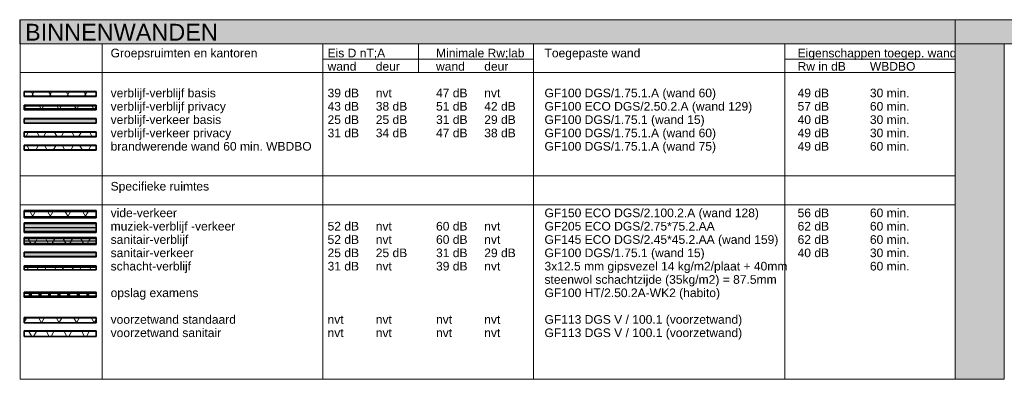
# Model space of a CAD drawing. Header units: millimetres. Extents: x -80560 to 110805, y -11020 to 52719.
# Tile 1 of 152: x -80560 to -60025, y -11020 to -3520. Entities that reach past the tile are written whole.
import ezdxf

# ---------------------------------------------------------------- set-up
doc = ezdxf.new("R2010")
doc.units = ezdxf.units.MM
for name, color, linetype, lineweight in [('A-DETL', 90, 'Continuous', 18), ('A-DETL-GENF', 92, 'Continuous', 18), ('A-DETL-THIN', 151, 'Continuous', 18), ('A-WALL', 113, 'Continuous', 35), ('A-WALL-PATT', 111, 'Continuous', 35), ('G-ANNO-TEXT', 231, 'Continuous', 9)]:
    doc.layers.add(name, color=color, linetype=linetype, lineweight=lineweight)
doc.styles.add('Arial', font='arial.ttf', dxfattribs={"height": 180})
doc.styles.add('Arial_B', font='txt', dxfattribs={"height": 350})
pattern_1 = [(270, (-79714.813, -5020.45), (50, 3e-15), [])]
pattern_2 = [(60, (0, 0), (-274.9631, 158.75), []), (120, (0, 0), (-274.9631, -158.75), [])]
pattern_3 = [(270, (-79714.843, -5580.5), (50, 3e-15), [])]
pattern_4 = [(270, (-79714.813, -5860.45), (50, 3e-15), [])]
pattern_5 = [(270, (-79714.843, -8366.27), (50, 3e-15), [])]
pattern_6 = [(270, (-79714.813, -5300.45), (50, 3e-15), [])]
pattern_7 = [(270, (-79714.813, -6140.45), (50, 3e-15), [])]
pattern_8 = [(270, (-79714.843, -8063.77), (50, 3e-15), [])]
pattern_9 = [(270, (-79714.843, -8652.52), (50, 3e-15), [])]
pattern_10 = [(270, (-79714.843, -7753.77), (50, 3e-15), [])]
pattern_11 = [(270, (-79714.843, -9206.27), (50, 3e-15), [])]
pattern_12 = [(270, (-79714.843, -7501.27), (50, 3e-15), [])]

# ---------------------------------------------------------------- blocks, each defined once
blk = doc.blocks.new('Family - ___-32936038-OVERZICHTSTEKENINGEN_horizontaal')
at = {"layer": 'A-WALL-PATT', "lineweight": 18}
h = blk.add_hatch(dxfattribs=at)
h.set_pattern_fill('FP_1', color=256, angle=-270, style=0, pattern_type=2)
h.set_pattern_definition(pattern_1)
h.paths.add_polyline_path([(-78965, -5033), (-78965, -5020), (-80465, -5020), (-80465, -5033)], flags=0)
h = blk.add_hatch(dxfattribs=at)
h.set_pattern_fill('FP_2', color=256, style=0, pattern_type=2)
h.set_pattern_definition(pattern_2)
h.paths.add_polyline_path([(-78965, -5108), (-78965, -5033), (-80465, -5033), (-80465, -5108)], flags=0)
h = blk.add_hatch(dxfattribs=at)
h.set_pattern_fill('FP_1', color=256, angle=-270, style=0, pattern_type=2)
h.set_pattern_definition(pattern_1)
h.paths.add_polyline_path([(-78965, -5120), (-78965, -5108), (-80465, -5108), (-80465, -5120)], flags=0)
at = {"layer": 'A-WALL'}
for p, q in [((-78965, -5020), (-80465, -5020)), ((-80465, -5020), (-80465, -5120)), ((-80465, -5120), (-78965, -5120)), ((-78965, -5120), (-78965, -5020))]:
    blk.add_line(p, q, dxfattribs=at)
at = {"layer": 'A-WALL', "lineweight": 18}
for p, q in [((-78965, -5033), (-80465, -5033)), ((-78965, -5108), (-80465, -5108))]:
    blk.add_line(p, q, dxfattribs=at)
blk = doc.blocks.new('Family - ___-32936040-OVERZICHTSTEKENINGEN_horizontaal')
at = {"layer": 'A-WALL-PATT', "lineweight": 18}
h = blk.add_hatch(dxfattribs=at)
h.set_pattern_fill('FP_3', color=256, angle=-270, style=0, pattern_type=2)
h.set_pattern_definition(pattern_3)
h.paths.add_polyline_path([(-78965, -5593), (-78965, -5580), (-80465, -5580), (-80465, -5593)], flags=0)
blk.add_hatch(color=256, dxfattribs=at).paths.add_polyline_path([(-78965, -5668), (-78965, -5593), (-80465, -5593), (-80465, -5668)], flags=0)
h = blk.add_hatch(dxfattribs=at)
h.set_pattern_fill('FP_3', color=256, angle=-270, style=0, pattern_type=2)
h.set_pattern_definition(pattern_3)
h.paths.add_polyline_path([(-78965, -5680), (-78965, -5668), (-80465, -5668), (-80465, -5680)], flags=0)
at = {"layer": 'A-WALL'}
for p, q in [((-78965, -5580), (-80465, -5580)), ((-80465, -5580), (-80465, -5680)), ((-80465, -5680), (-78965, -5680)), ((-78965, -5680), (-78965, -5580))]:
    blk.add_line(p, q, dxfattribs=at)
at = {"layer": 'A-WALL', "lineweight": 18}
for p, q in [((-78965, -5593), (-80465, -5593)), ((-78965, -5668), (-80465, -5668))]:
    blk.add_line(p, q, dxfattribs=at)
blk = doc.blocks.new('Family - ___-32936042-OVERZICHTSTEKENINGEN_horizontaal')
at = {"layer": 'A-WALL-PATT', "lineweight": 18}
h = blk.add_hatch(dxfattribs=at)
h.set_pattern_fill('FP_4', color=256, angle=-270, style=0, pattern_type=2)
h.set_pattern_definition(pattern_4)
h.paths.add_polyline_path([(-78965, -5873), (-78965, -5860), (-80465, -5860), (-80465, -5873)], flags=0)
h = blk.add_hatch(dxfattribs=at)
h.set_pattern_fill('FP_2', color=256, style=0, pattern_type=2)
h.set_pattern_definition(pattern_2)
h.paths.add_polyline_path([(-78965, -5948), (-78965, -5873), (-80465, -5873), (-80465, -5948)], flags=0)
h = blk.add_hatch(dxfattribs=at)
h.set_pattern_fill('FP_4', color=256, angle=-270, style=0, pattern_type=2)
h.set_pattern_definition(pattern_4)
h.paths.add_polyline_path([(-78965, -5960), (-78965, -5948), (-80465, -5948), (-80465, -5960)], flags=0)
at = {"layer": 'A-WALL'}
for p, q in [((-78965, -5860), (-80465, -5860)), ((-80465, -5860), (-80465, -5960)), ((-78965, -5960), (-78965, -5860)), ((-80465, -5960), (-78965, -5960))]:
    blk.add_line(p, q, dxfattribs=at)
at = {"layer": 'A-WALL', "lineweight": 18}
for p, q in [((-78965, -5873), (-80465, -5873)), ((-78965, -5948), (-80465, -5948))]:
    blk.add_line(p, q, dxfattribs=at)
blk = doc.blocks.new('Family - ___-32936044-OVERZICHTSTEKENINGEN_horizontaal')
at = {"layer": 'A-WALL-PATT', "lineweight": 18}
h = blk.add_hatch(dxfattribs=at)
h.set_pattern_fill('FP_5', color=256, angle=-270, style=0, pattern_type=2)
h.set_pattern_definition(pattern_5)
h.paths.add_polyline_path([(-78965, -8379), (-78965, -8366), (-80465, -8366), (-80465, -8379)], flags=0)
blk.add_hatch(color=256, dxfattribs=at).paths.add_polyline_path([(-78965, -8454), (-78965, -8379), (-80465, -8379), (-80465, -8454)], flags=0)
h = blk.add_hatch(dxfattribs=at)
h.set_pattern_fill('FP_5', color=256, angle=-270, style=0, pattern_type=2)
h.set_pattern_definition(pattern_5)
h.paths.add_polyline_path([(-78965, -8466), (-78965, -8454), (-80465, -8454), (-80465, -8466)], flags=0)
at = {"layer": 'A-WALL'}
for p, q in [((-78965, -8366), (-80465, -8366)), ((-80465, -8366), (-80465, -8466)), ((-78965, -8466), (-78965, -8366)), ((-80465, -8466), (-78965, -8466))]:
    blk.add_line(p, q, dxfattribs=at)
at = {"layer": 'A-WALL', "lineweight": 18}
for p, q in [((-78965, -8379), (-80465, -8379)), ((-78965, -8454), (-80465, -8454))]:
    blk.add_line(p, q, dxfattribs=at)
blk = doc.blocks.new('Family - ___-32936046-OVERZICHTSTEKENINGEN_horizontaal')
at = {"layer": 'A-WALL-PATT', "lineweight": 18}
h = blk.add_hatch(dxfattribs=at)
h.set_pattern_fill('FP_6', color=256, angle=-270, style=0, pattern_type=2)
h.set_pattern_definition(pattern_6)
h.paths.add_polyline_path([(-78965, -5313), (-78965, -5300), (-80465, -5300), (-80465, -5313)], flags=0)
h = blk.add_hatch(dxfattribs=at)
h.set_pattern_fill('FP_6', color=256, angle=-270, style=0, pattern_type=2)
h.set_pattern_definition(pattern_6)
h.paths.add_polyline_path([(-78965, -5325), (-78965, -5313), (-80465, -5313), (-80465, -5325)], flags=0)
h = blk.add_hatch(dxfattribs=at)
h.set_pattern_fill('FP_2', color=256, style=0, pattern_type=2)
h.set_pattern_definition(pattern_2)
h.paths.add_polyline_path([(-78965, -5375), (-78965, -5325), (-80465, -5325), (-80465, -5375)], flags=0)
h = blk.add_hatch(dxfattribs=at)
h.set_pattern_fill('FP_6', color=256, angle=-270, style=0, pattern_type=2)
h.set_pattern_definition(pattern_6)
h.paths.add_polyline_path([(-78965, -5388), (-78965, -5375), (-80465, -5375), (-80465, -5388)], flags=0)
h = blk.add_hatch(dxfattribs=at)
h.set_pattern_fill('FP_6', color=256, angle=-270, style=0, pattern_type=2)
h.set_pattern_definition(pattern_6)
h.paths.add_polyline_path([(-78965, -5400), (-78965, -5388), (-80465, -5388), (-80465, -5400)], flags=0)
at = {"layer": 'A-WALL'}
for p, q in [((-78965, -5300), (-80465, -5300)), ((-80465, -5300), (-80465, -5400)), ((-78965, -5400), (-78965, -5300)), ((-80465, -5400), (-78965, -5400))]:
    blk.add_line(p, q, dxfattribs=at)
at = {"layer": 'A-WALL', "lineweight": 18}
for p, q in [((-78965, -5313), (-80465, -5313)), ((-78965, -5325), (-80465, -5325)), ((-78965, -5375), (-80465, -5375)), ((-78965, -5388), (-80465, -5388))]:
    blk.add_line(p, q, dxfattribs=at)
blk = doc.blocks.new('Family - ___-32936048-OVERZICHTSTEKENINGEN_horizontaal')
at = {"layer": 'A-WALL-PATT', "lineweight": 18}
h = blk.add_hatch(dxfattribs=at)
h.set_pattern_fill('FP_7', color=256, angle=-270, style=0, pattern_type=2)
h.set_pattern_definition(pattern_7)
h.paths.add_polyline_path([(-78965, -6153), (-78965, -6140), (-80465, -6140), (-80465, -6153)], flags=0)
h = blk.add_hatch(dxfattribs=at)
h.set_pattern_fill('FP_2', color=256, style=0, pattern_type=2)
h.set_pattern_definition(pattern_2)
h.paths.add_polyline_path([(-78965, -6228), (-78965, -6153), (-80465, -6153), (-80465, -6228)], flags=0)
h = blk.add_hatch(dxfattribs=at)
h.set_pattern_fill('FP_7', color=256, angle=-270, style=0, pattern_type=2)
h.set_pattern_definition(pattern_7)
h.paths.add_polyline_path([(-78965, -6240), (-78965, -6228), (-80465, -6228), (-80465, -6240)], flags=0)
at = {"layer": 'A-WALL'}
for p, q in [((-78965, -6140), (-80465, -6140)), ((-80465, -6140), (-80465, -6240)), ((-78965, -6240), (-78965, -6140)), ((-80465, -6240), (-78965, -6240))]:
    blk.add_line(p, q, dxfattribs=at)
at = {"layer": 'A-WALL', "lineweight": 18}
for p, q in [((-78965, -6153), (-80465, -6153)), ((-78965, -6228), (-80465, -6228))]:
    blk.add_line(p, q, dxfattribs=at)
blk = doc.blocks.new('Family - ___-32936050-OVERZICHTSTEKENINGEN_horizontaal')
at = {"layer": 'A-WALL-PATT', "lineweight": 18}
h = blk.add_hatch(dxfattribs=at)
h.set_pattern_fill('FP_8', color=256, angle=-270, style=0, pattern_type=2)
h.set_pattern_definition(pattern_8)
h.paths.add_polyline_path([(-78965, -8076), (-78965, -8064), (-80465, -8064), (-80465, -8076)], flags=0)
h = blk.add_hatch(dxfattribs=at)
h.set_pattern_fill('FP_8', color=256, angle=-270, style=0, pattern_type=2)
h.set_pattern_definition(pattern_8)
h.paths.add_polyline_path([(-78965, -8089), (-78965, -8076), (-80465, -8076), (-80465, -8089)], flags=0)
h = blk.add_hatch(dxfattribs=at)
h.set_pattern_fill('FP_2', color=256, style=0, pattern_type=2)
h.set_pattern_definition(pattern_2)
h.paths.add_polyline_path([(-78965, -8134), (-78965, -8089), (-80465, -8089), (-80465, -8134)], flags=0)
h = blk.add_hatch(dxfattribs=at)
h.set_pattern_fill('FP_2', color=256, style=0, pattern_type=2)
h.set_pattern_definition(pattern_2)
h.paths.add_polyline_path([(-78965, -8184), (-78965, -8139), (-80465, -8139), (-80465, -8184)], flags=0)
h = blk.add_hatch(dxfattribs=at)
h.set_pattern_fill('FP_8', color=256, angle=-270, style=0, pattern_type=2)
h.set_pattern_definition(pattern_8)
h.paths.add_polyline_path([(-78965, -8196), (-78965, -8184), (-80465, -8184), (-80465, -8196)], flags=0)
h = blk.add_hatch(dxfattribs=at)
h.set_pattern_fill('FP_8', color=256, angle=-270, style=0, pattern_type=2)
h.set_pattern_definition(pattern_8)
h.paths.add_polyline_path([(-78965, -8209), (-78965, -8196), (-80465, -8196), (-80465, -8209)], flags=0)
at = {"layer": 'A-WALL'}
for p, q in [((-78965, -8064), (-80465, -8064)), ((-80465, -8064), (-80465, -8209)), ((-80465, -8209), (-78965, -8209)), ((-78965, -8209), (-78965, -8064))]:
    blk.add_line(p, q, dxfattribs=at)
at = {"layer": 'A-WALL', "lineweight": 18}
for p, q in [((-78965, -8076), (-80465, -8076)), ((-78965, -8089), (-80465, -8089)), ((-78965, -8134), (-80465, -8134)), ((-78965, -8139), (-80465, -8139)), ((-78965, -8184), (-80465, -8184)), ((-78965, -8196), (-80465, -8196))]:
    blk.add_line(p, q, dxfattribs=at)
blk = doc.blocks.new('Family - ___-32936052-OVERZICHTSTEKENINGEN_horizontaal')
at = {"layer": 'A-WALL-PATT', "lineweight": 18}
h = blk.add_hatch(dxfattribs=at)
h.set_pattern_fill('FP_9', color=256, angle=-270, style=0, pattern_type=2)
h.set_pattern_definition([(270, (-79714.843, -9732.233), (50, 3e-15), [])])
h.paths.add_polyline_path([(-78965, -9745), (-78965, -9732), (-80465, -9732), (-80465, -9745)], flags=0)
h = blk.add_hatch(dxfattribs=at)
h.set_pattern_fill('FP_2', color=256, style=0, pattern_type=2)
h.set_pattern_definition(pattern_2)
h.paths.add_polyline_path([(-78965, -9845), (-78965, -9745), (-80465, -9745), (-80465, -9845)], flags=0)
at = {"layer": 'A-WALL'}
for p, q in [((-78965, -9732), (-80465, -9732)), ((-80465, -9732), (-80465, -9845)), ((-80465, -9845), (-78965, -9845)), ((-78965, -9845), (-78965, -9732))]:
    blk.add_line(p, q, dxfattribs=at)
at = {"layer": 'A-WALL', "lineweight": 18}
blk.add_line((-78965, -9745), (-80465, -9745), dxfattribs=at)
blk = doc.blocks.new('Family - ___-32936054-OVERZICHTSTEKENINGEN_horizontaal')
at = {"layer": 'A-WALL-PATT', "lineweight": 18}
h = blk.add_hatch(dxfattribs=at)
h.set_pattern_fill('FP_10', color=256, angle=-270, style=0, pattern_type=2)
h.set_pattern_definition(pattern_9)
h.paths.add_polyline_path([(-78965, -8665), (-78965, -8653), (-80465, -8653), (-80465, -8665)], flags=0)
h = blk.add_hatch(dxfattribs=at)
h.set_pattern_fill('FP_10', color=256, angle=-270, style=0, pattern_type=2)
h.set_pattern_definition(pattern_9)
h.paths.add_polyline_path([(-78965, -8678), (-78965, -8665), (-80465, -8665), (-80465, -8678)], flags=0)
h = blk.add_hatch(dxfattribs=at)
h.set_pattern_fill('FP_10', color=256, angle=-270, style=0, pattern_type=2)
h.set_pattern_definition(pattern_9)
h.paths.add_polyline_path([(-78965, -8690), (-78965, -8678), (-80465, -8678), (-80465, -8690)], flags=0)
h = blk.add_hatch(dxfattribs=at)
h.set_pattern_fill('FP_2', color=256, style=0, pattern_type=2)
h.set_pattern_definition(pattern_2)
h.paths.add_polyline_path([(-78965, -8740), (-78965, -8690), (-80465, -8690), (-80465, -8740)], flags=0)
at = {"layer": 'A-WALL'}
for p, q in [((-78965, -8653), (-80465, -8653)), ((-80465, -8653), (-80465, -8740)), ((-80465, -8740), (-78965, -8740)), ((-78965, -8740), (-78965, -8653))]:
    blk.add_line(p, q, dxfattribs=at)
at = {"layer": 'A-WALL', "lineweight": 18}
for p, q in [((-78965, -8665), (-80465, -8665)), ((-78965, -8678), (-80465, -8678)), ((-78965, -8690), (-80465, -8690))]:
    blk.add_line(p, q, dxfattribs=at)
blk = doc.blocks.new('Family - ___-32936056-OVERZICHTSTEKENINGEN_horizontaal')
at = {"layer": 'A-WALL-PATT', "lineweight": 18}
h = blk.add_hatch(dxfattribs=at)
h.set_pattern_fill('FP_11', color=256, angle=-270, style=0, pattern_type=2)
h.set_pattern_definition(pattern_10)
h.paths.add_polyline_path([(-78965, -7766), (-78965, -7754), (-80465, -7754), (-80465, -7766)], flags=0)
h = blk.add_hatch(dxfattribs=at)
h.set_pattern_fill('FP_11', color=256, angle=-270, style=0, pattern_type=2)
h.set_pattern_definition(pattern_10)
h.paths.add_polyline_path([(-78965, -7779), (-78965, -7766), (-80465, -7766), (-80465, -7779)], flags=0)
for points in [[(-78965, -7854), (-78965, -7779), (-80465, -7779), (-80465, -7854)], [(-78965, -7934), (-78965, -7859), (-80465, -7859), (-80465, -7934)]]:
    blk.add_hatch(color=256, dxfattribs=at).paths.add_polyline_path(points, flags=0)
h = blk.add_hatch(dxfattribs=at)
h.set_pattern_fill('FP_11', color=256, angle=-270, style=0, pattern_type=2)
h.set_pattern_definition(pattern_10)
h.paths.add_polyline_path([(-78965, -7946), (-78965, -7934), (-80465, -7934), (-80465, -7946)], flags=0)
h = blk.add_hatch(dxfattribs=at)
h.set_pattern_fill('FP_11', color=256, angle=-270, style=0, pattern_type=2)
h.set_pattern_definition(pattern_10)
h.paths.add_polyline_path([(-78965, -7959), (-78965, -7946), (-80465, -7946), (-80465, -7959)], flags=0)
at = {"layer": 'A-WALL'}
for p, q in [((-78965, -7754), (-80465, -7754)), ((-80465, -7754), (-80465, -7959)), ((-78965, -7959), (-78965, -7754)), ((-80465, -7959), (-78965, -7959))]:
    blk.add_line(p, q, dxfattribs=at)
at = {"layer": 'A-WALL', "lineweight": 18}
for p, q in [((-78965, -7766), (-80465, -7766)), ((-78965, -7779), (-80465, -7779)), ((-78965, -7854), (-80465, -7854)), ((-78965, -7859), (-80465, -7859)), ((-78965, -7934), (-80465, -7934)), ((-78965, -7946), (-80465, -7946))]:
    blk.add_line(p, q, dxfattribs=at)
blk = doc.blocks.new('Family - ___-32936058-OVERZICHTSTEKENINGEN_horizontaal')
at = {"layer": 'A-WALL-PATT', "lineweight": 18}
h = blk.add_hatch(dxfattribs=at)
h.set_pattern_fill('FP_12', color=256, angle=-270, style=0, pattern_type=2)
h.set_pattern_definition(pattern_11)
h.paths.add_polyline_path([(-78965, -9219), (-78965, -9206), (-80465, -9206), (-80465, -9219)], flags=0)
h = blk.add_hatch(dxfattribs=at)
h.set_pattern_fill('FP_12', color=256, angle=-270, style=0, pattern_type=2)
h.set_pattern_definition(pattern_11)
h.paths.add_polyline_path([(-78965, -9231), (-78965, -9219), (-80465, -9219), (-80465, -9231)], flags=0)
h = blk.add_hatch(dxfattribs=at)
h.set_pattern_fill('FP_13', color=256, angle=-270, style=0, pattern_type=2)
h.set_pattern_definition([(270, (-79714.84, -9206.27), (200, 1e-14), []), (270, (-79730.84, -9206.27), (200, 1e-14), []), (270, (-79746.84, -9206.27), (200, 1e-14), []), (270, (-79762.84, -9206.27), (200, 1e-14), [])])
h.paths.add_polyline_path([(-78965, -9281), (-78965, -9231), (-80465, -9231), (-80465, -9281)], flags=0)
h = blk.add_hatch(dxfattribs=at)
h.set_pattern_fill('FP_12', color=256, angle=-270, style=0, pattern_type=2)
h.set_pattern_definition(pattern_11)
h.paths.add_polyline_path([(-78965, -9294), (-78965, -9281), (-80465, -9281), (-80465, -9294)], flags=0)
h = blk.add_hatch(dxfattribs=at)
h.set_pattern_fill('FP_12', color=256, angle=-270, style=0, pattern_type=2)
h.set_pattern_definition(pattern_11)
h.paths.add_polyline_path([(-78965, -9306), (-78965, -9294), (-80465, -9294), (-80465, -9306)], flags=0)
at = {"layer": 'A-WALL'}
for p, q in [((-78965, -9206), (-80465, -9206)), ((-80465, -9206), (-80465, -9306)), ((-78965, -9306), (-78965, -9206)), ((-80465, -9306), (-78965, -9306))]:
    blk.add_line(p, q, dxfattribs=at)
at = {"layer": 'A-WALL', "lineweight": 18}
for p, q in [((-78965, -9219), (-80465, -9219)), ((-78965, -9231), (-80465, -9231)), ((-78965, -9281), (-80465, -9281)), ((-78965, -9294), (-80465, -9294))]:
    blk.add_line(p, q, dxfattribs=at)
blk = doc.blocks.new('Family - ___-33045191-OVERZICHTSTEKENINGEN_horizontaal')
at = {"layer": 'A-WALL-PATT', "lineweight": 18}
h = blk.add_hatch(dxfattribs=at)
h.set_pattern_fill('FP_14', color=256, angle=-270, style=0, pattern_type=2)
h.set_pattern_definition(pattern_12)
h.paths.add_polyline_path([(-78965, -7514), (-78965, -7501), (-80465, -7501), (-80465, -7514)], flags=0)
h = blk.add_hatch(dxfattribs=at)
h.set_pattern_fill('FP_14', color=256, angle=-270, style=0, pattern_type=2)
h.set_pattern_definition(pattern_12)
h.paths.add_polyline_path([(-78965, -7526), (-78965, -7514), (-80465, -7514), (-80465, -7526)], flags=0)
h = blk.add_hatch(dxfattribs=at)
h.set_pattern_fill('FP_2', color=256, style=0, pattern_type=2)
h.set_pattern_definition(pattern_2)
h.paths.add_polyline_path([(-78965, -7626), (-78965, -7526), (-80465, -7526), (-80465, -7626)], flags=0)
h = blk.add_hatch(dxfattribs=at)
h.set_pattern_fill('FP_14', color=256, angle=-270, style=0, pattern_type=2)
h.set_pattern_definition(pattern_12)
h.paths.add_polyline_path([(-78965, -7639), (-78965, -7626), (-80465, -7626), (-80465, -7639)], flags=0)
h = blk.add_hatch(dxfattribs=at)
h.set_pattern_fill('FP_14', color=256, angle=-270, style=0, pattern_type=2)
h.set_pattern_definition(pattern_12)
h.paths.add_polyline_path([(-78965, -7651), (-78965, -7639), (-80465, -7639), (-80465, -7651)], flags=0)
at = {"layer": 'A-WALL'}
for p, q in [((-78965, -7501), (-80465, -7501)), ((-80465, -7501), (-80465, -7651)), ((-78965, -7651), (-78965, -7501)), ((-80465, -7651), (-78965, -7651))]:
    blk.add_line(p, q, dxfattribs=at)
at = {"layer": 'A-WALL', "lineweight": 18}
for p, q in [((-78965, -7514), (-80465, -7514)), ((-78965, -7526), (-80465, -7526)), ((-78965, -7626), (-80465, -7626)), ((-78965, -7639), (-80465, -7639))]:
    blk.add_line(p, q, dxfattribs=at)
blk = doc.blocks.new('Family - ___-34074931-OVERZICHTSTEKENINGEN_horizontaal')
at = {"layer": 'A-WALL-PATT', "lineweight": 18}
h = blk.add_hatch(dxfattribs=at)
h.set_pattern_fill('FP_15', color=256, angle=-270, style=0, pattern_type=2)
h.set_pattern_definition([(270, (-79714.843, -10012.233), (50, 3e-15), [])])
h.paths.add_polyline_path([(-78965, -10025), (-78965, -10012), (-80465, -10012), (-80465, -10025)], flags=0)
h = blk.add_hatch(dxfattribs=at)
h.set_pattern_fill('FP_2', color=256, style=0, pattern_type=2)
h.set_pattern_definition(pattern_2)
h.paths.add_polyline_path([(-78965, -10125), (-78965, -10025), (-80465, -10025), (-80465, -10125)], flags=0)
at = {"layer": 'A-WALL'}
for p, q in [((-78965, -10012), (-80465, -10012)), ((-80465, -10012), (-80465, -10125)), ((-78965, -10125), (-78965, -10012)), ((-80465, -10125), (-78965, -10125))]:
    blk.add_line(p, q, dxfattribs=at)
at = {"layer": 'A-WALL', "lineweight": 18}
blk.add_line((-78965, -10025), (-80465, -10025), dxfattribs=at)

msp = doc.modelspace()

# ---------------------------------------------------------------- hatches: boundary and pattern name
at = {"layer": 'A-DETL-GENF'}
msp.add_hatch(color=254, dxfattribs=at).paths.add_polyline_path([(-54075.1, -4020.2), (21049.9, -4020.2), (21049.9, -3520.2), (-80560.1, -3520.2), (-80560.1, -4020.2), (-68512.6, -4020.2)], flags=0)
h = msp.add_hatch(color=254, dxfattribs=at)
h.paths.add_polyline_path([(524.9, -11020.2), (1549.9, -11020.2), (1549.9, -4020.2), (524.9, -4020.2)], flags=0)
h.paths.add_polyline_path([(-10250.1, -11020.2), (-9225.1, -11020.2), (-9225.1, -4020.2), (-10250.1, -4020.2)], flags=0)
h.paths.add_polyline_path([(-30775.1, -11020.2), (-29750.1, -11020.2), (-29750.1, -4020.2), (-30775.1, -4020.2)], flags=0)
h.paths.add_polyline_path([(-61050.1, -11020.2), (-60025.1, -11020.2), (-60025.1, -4020.2), (-61050.1, -4020.2)], flags=0)

# ---------------------------------------------------------------- linework, layer by layer
at = {"layer": 'A-DETL'}
for p, q in [((21049.9, -3520.2), (-80560.1, -3520.2)), ((-80560.1, -3520.2), (-80560.1, -4020.2)), ((-80560.1, -4020.2), (21049.9, -4020.2)), ((-61050.1, -4020.2), (-61050.1, -11020.2)), ((-60025.1, -11020.2), (-60025.1, -4020.2)), ((-61050.1, -11020.2), (-60025.1, -11020.2))]:
    msp.add_line(p, q, dxfattribs=at)
at = {"layer": 'A-DETL-THIN'}
for p, q in [((-80550.1, -3520.2), (-61050.1, -3520.2)), ((-80550.1, -11020.2), (-80550.1, -3520.2)), ((-61050.1, -3520.2), (-61050.1, -11020.2)), ((-80550.1, -4020.2), (-61050.1, -4020.2)), ((-78840.1, -11020.2), (-78840.1, -4020.2)), ((-74240.1, -4020.2), (-74240.1, -11020.2)), ((-72240.1, -4020.2), (-72240.1, -4620.2)), ((-69844.9, -4020.2), (-69844.9, -11020.2)), ((-64604.9, -4020.2), (-64604.9, -11020.2)), ((-74240.1, -4340.2), (-69844.9, -4340.2)), ((-64604.9, -4340.2), (-61050.1, -4340.2)), ((-80550.1, -4620.2), (-61050.1, -4620.2)), ((-80550.1, -6778.1), (-61050.1, -6778.1)), ((-80550.1, -7378.1), (-61050.1, -7378.1)), ((-80550.1, -11020.2), (-61050.1, -11020.2))]:
    msp.add_line(p, q, dxfattribs=at)

# ---------------------------------------------------------------- block references
at = {"lineweight": 18}
for name in ['Family - ___-32936038-OVERZICHTSTEKENINGEN_horizontaal', 'Family - ___-32936046-OVERZICHTSTEKENINGEN_horizontaal', 'Family - ___-32936040-OVERZICHTSTEKENINGEN_horizontaal', 'Family - ___-32936042-OVERZICHTSTEKENINGEN_horizontaal', 'Family - ___-32936048-OVERZICHTSTEKENINGEN_horizontaal', 'Family - ___-33045191-OVERZICHTSTEKENINGEN_horizontaal', 'Family - ___-32936056-OVERZICHTSTEKENINGEN_horizontaal', 'Family - ___-32936050-OVERZICHTSTEKENINGEN_horizontaal', 'Family - ___-32936044-OVERZICHTSTEKENINGEN_horizontaal', 'Family - ___-32936054-OVERZICHTSTEKENINGEN_horizontaal', 'Family - ___-32936058-OVERZICHTSTEKENINGEN_horizontaal', 'Family - ___-32936052-OVERZICHTSTEKENINGEN_horizontaal', 'Family - ___-34074931-OVERZICHTSTEKENINGEN_horizontaal']:
    msp.add_blockref(name, (0, 0), dxfattribs=at)

# ---------------------------------------------------------------- texts
at = {"layer": 'G-ANNO-TEXT', "color": 7, "attachment_point": 1}
for s, insert, char_height, width, style in [('BINNENWANDEN', (-80448.1, -3606.1), 350, 4994.513, 'Arial_B'), ('Groepsruimten en kantoren  ', (-78663.6, -4125.5), 180, 3751.898, 'Arial'), ('^I^I^I^I^I^I', (-75568, -4125.5), 180, 1731.645, 'Arial'), ('Eis D nT;A ', (-74139.2, -4125.5), 180, 1491.139, 'Arial'), ('^I^I^I^I^I', (-72908.9, -4125.5), 180, 1250.632, 'Arial'), ('Minimale Rw;lab ', (-71877, -4125.5), 180, 2212.657, 'Arial'), ('^I^I', (-70051.4, -4125.5), 180, 529.114, 'Arial'), ('Toegepaste wand', (-69614.9, -4125.5), 180, 2348.944, 'Arial'), ('^I^I^I^I^I^I^I^I^I^I^I^I^I^I', (-67676.8, -4125.5), 180, 4048.522, 'Arial'), ('Eigenschappen toegep. wand', (-64336.4, -4125.5), 180, 3904.218, 'Arial'), ('^I^I^I^I^I^I^I^I^I^I^I^I', (-78663.6, -4403.3), 180, 3655.695, 'Arial'), ('^I^I^I^I^I^I', (-75581.2, -4403.3), 180, 1747.679, 'Arial'), ('wand ', (-74139.2, -4403.3), 180, 793.671, 'Arial'), ('^I^I', (-73484.4, -4403.3), 180, 424.894, 'Arial'), ('deur ', (-73133.8, -4403.3), 180, 673.418, 'Arial'), ('^I^I^I', (-72578.2, -4403.3), 180, 849.789, 'Arial'), ('wand ', (-71877, -4403.3), 180, 793.671, 'Arial'), ('^I^I', (-71222.2, -4403.3), 180, 424.894, 'Arial'), ('deur', (-70871.6, -4403.3), 180, 593.249, 'Arial'), ('^I^I^I^I^I^I^I^I^I^I^I^I^I^I^I^I^I^I^I^I^I^I^I^I^I', (-70382.1, -4403.3), 180, 7327.424, 'Arial'), ('Rw in dB', (-64336.4, -4403.3), 180, 1186.497, 'Arial'), ('^I^I^I', (-63357.5, -4403.3), 180, 641.35, 'Arial'), ('WBDBO', (-62828.3, -4403.3), 180, 1154.43, 'Arial'), ('verblijf-verblijf basis ', (-78663.6, -4958.9), 180, 2581.434, 'Arial'), ('^I^I^I^I^I^I^I^I^I^I', (-76533.7, -4958.9), 180, 2902.109, 'Arial'), ('39 dB ', (-74139.2, -4958.9), 180, 865.822, 'Arial'), ('^I^I', (-73424.9, -4958.9), 180, 352.742, 'Arial'), ('nvt ', (-73133.8, -4958.9), 180, 464.979, 'Arial'), ('^I^I^I^I', (-72750.2, -4958.9), 180, 1058.227, 'Arial'), ('47 dB ', (-71877, -4958.9), 180, 865.822, 'Arial'), ('^I^I', (-71162.7, -4958.9), 180, 352.742, 'Arial'), ('nvt ', (-70871.6, -4958.9), 180, 464.979, 'Arial'), ('^I^I^I^I', (-70488, -4958.9), 180, 1058.227, 'Arial'), ('GF100 DGS/1.75.1.A (wand 60)', (-69614.9, -4958.9), 180, 4248.944, 'Arial'), ('^I^I^I^I^I^I^I^I', (-66109.1, -4958.9), 180, 2148.523, 'Arial'), ('49 dB', (-64336.4, -4958.9), 180, 785.654, 'Arial'), ('^I^I^I^I', (-63688.2, -4958.9), 180, 1042.194, 'Arial'), ('30 min.', (-62828.3, -4958.9), 180, 970.042, 'Arial'), ('verblijf-verblijf privacy ', (-78663.6, -5236.7), 180, 2813.923, 'Arial'), ('^I^I^I^I^I^I^I^I^I', (-76341.9, -5236.7), 180, 2669.619, 'Arial'), ('43 dB ', (-74139.2, -5236.7), 180, 865.822, 'Arial'), ('^I^I', (-73424.9, -5236.7), 180, 352.742, 'Arial'), ('38 dB ', (-73133.8, -5236.7), 180, 865.822, 'Arial'), ('^I^I^I', (-72419.4, -5236.7), 180, 657.384, 'Arial'), ('51 dB ', (-71877, -5236.7), 180, 865.822, 'Arial'), ('^I^I', (-71162.7, -5236.7), 180, 352.742, 'Arial'), ('42 dB ', (-70871.6, -5236.7), 180, 865.822, 'Arial'), ('^I^I^I', (-70157.2, -5236.7), 180, 657.384, 'Arial'), ('GF100 ECO DGS/2.50.2.A (wand 129)', (-69614.9, -5236.7), 180, 5146.834, 'Arial'), ('^I^I^I^I^I', (-65368.3, -5236.7), 180, 1250.632, 'Arial'), ('57 dB', (-64336.4, -5236.7), 180, 785.654, 'Arial'), ('^I^I^I^I', (-63688.2, -5236.7), 180, 1042.194, 'Arial'), ('60 min.', (-62828.3, -5236.7), 180, 970.042, 'Arial'), ('verblijf-verkeer basis ', (-78663.6, -5514.5), 180, 2717.721, 'Arial'), ('^I^I^I^I^I^I^I^I^I^I', (-76421.3, -5514.5), 180, 2765.822, 'Arial'), ('25 dB ', (-74139.2, -5514.5), 180, 865.822, 'Arial'), ('^I^I', (-73424.9, -5514.5), 180, 352.742, 'Arial'), ('25 dB ', (-73133.8, -5514.5), 180, 865.822, 'Arial'), ('^I^I^I', (-72419.4, -5514.5), 180, 657.384, 'Arial'), ('31 dB ', (-71877, -5514.5), 180, 865.822, 'Arial'), ('^I^I', (-71162.7, -5514.5), 180, 352.742, 'Arial'), ('29 dB ', (-70871.6, -5514.5), 180, 865.822, 'Arial'), ('^I^I^I', (-70157.2, -5514.5), 180, 657.384, 'Arial'), ('GF100 DGS/1.75.1 (wand 15)', (-69614.9, -5514.5), 180, 3968.353, 'Arial'), ('^I^I^I^I^I^I^I^I', (-66340.6, -5514.5), 180, 2429.113, 'Arial'), ('40 dB', (-64336.4, -5514.5), 180, 785.654, 'Arial'), ('^I^I^I^I', (-63688.2, -5514.5), 180, 1042.194, 'Arial'), ('30 min.', (-62828.3, -5514.5), 180, 970.042, 'Arial'), ('verblijf-verkeer privacy ', (-78663.6, -5792.3), 180, 2950.21, 'Arial'), ('^I^I^I^I^I^I^I^I^I', (-76229.4, -5792.3), 180, 2533.332, 'Arial'), ('31 dB ', (-74139.2, -5792.3), 180, 865.822, 'Arial'), ('^I^I', (-73424.9, -5792.3), 180, 352.742, 'Arial'), ('34 dB ', (-73133.8, -5792.3), 180, 865.822, 'Arial'), ('^I^I^I', (-72419.4, -5792.3), 180, 657.384, 'Arial'), ('47 dB ', (-71877, -5792.3), 180, 865.822, 'Arial'), ('^I^I', (-71162.7, -5792.3), 180, 352.742, 'Arial'), ('38 dB ', (-70871.6, -5792.3), 180, 865.822, 'Arial'), ('^I^I^I', (-70157.2, -5792.3), 180, 657.384, 'Arial'), ('GF100 DGS/1.75.1.A (wand 60)', (-69614.9, -5792.3), 180, 4248.944, 'Arial'), ('^I^I^I^I^I^I^I^I', (-66109.1, -5792.3), 180, 2148.523, 'Arial'), ('49 dB', (-64336.4, -5792.3), 180, 785.654, 'Arial'), ('^I^I^I^I', (-63688.2, -5792.3), 180, 1042.194, 'Arial'), ('30 min.', (-62828.3, -5792.3), 180, 970.042, 'Arial'), ('brandwerende wand 60 min. WBDBO', (-78663.6, -6070.2), 180, 4970.462, 'Arial'), ('^I^I^I^I^I^I^I', (-74562.6, -6070.2), 180, 2036.286, 'Arial'), ('^I^I^I^I^I^I^I^I^I^I^I^I^I', (-72816.3, -6070.2), 180, 3880.168, 'Arial'), ('GF100 DGS/1.75.1.A (wand 75)', (-69614.9, -6070.2), 180, 4248.944, 'Arial'), ('^I^I^I^I^I^I^I^I', (-66109.1, -6070.2), 180, 2148.523, 'Arial'), ('49 dB', (-64336.4, -6070.2), 180, 785.654, 'Arial'), ('^I^I^I^I', (-63688.2, -6070.2), 180, 1042.194, 'Arial'), ('60 min.', (-62828.3, -6070.2), 180, 970.042, 'Arial'), ('Specifieke ruimtes', (-78663.6, -6903.6), 180, 2381.012, 'Arial'), ('vide-verkeer', (-78663.6, -7459.2), 180, 1579.324, 'Arial'), ('^I^I^I^I^I^I^I^I^I^I^I^I^I^I^I^I^I^I^I^I^I^I^I^I^I^I^I^I^I^I^I', (-77360.5, -7459.2), 180, 9387.761, 'Arial'), ('GF150 ECO DGS/2.100.2.A (wand 128)', (-69614.9, -7459.2), 180, 5315.188, 'Arial'), ('^I^I^I^I', (-65229.4, -7459.2), 180, 1082.278, 'Arial'), ('56 dB', (-64336.4, -7459.2), 180, 785.654, 'Arial'), ('^I^I^I^I', (-63688.2, -7459.2), 180, 1042.194, 'Arial'), ('60 min.', (-62828.3, -7459.2), 180, 970.042, 'Arial'), ('muziek-verblijf -verkeer', (-78663.6, -7737), 180, 2990.294, 'Arial'), ('^I^I^I^I^I^I^I^I^I', (-76196.4, -7737), 180, 2493.248, 'Arial'), ('52 dB ', (-74139.2, -7737), 180, 865.822, 'Arial'), ('^I^I', (-73424.9, -7737), 180, 352.742, 'Arial'), ('nvt ', (-73133.8, -7737), 180, 464.979, 'Arial'), ('^I^I^I^I', (-72750.2, -7737), 180, 1058.227, 'Arial'), ('60 dB ', (-71877, -7737), 180, 865.822, 'Arial'), ('^I^I', (-71162.7, -7737), 180, 352.742, 'Arial'), ('nvt ', (-70871.6, -7737), 180, 464.979, 'Arial'), ('^I^I^I^I', (-70488, -7737), 180, 1058.227, 'Arial'), ('GF205 ECO DGS/2.75*75.2.AA', (-69614.9, -7737), 180, 4224.893, 'Arial'), ('^I^I^I^I^I^I^I^I', (-66129, -7737), 180, 2172.573, 'Arial'), ('62 dB', (-64336.4, -7737), 180, 785.654, 'Arial'), ('^I^I^I^I', (-63688.2, -7737), 180, 1042.194, 'Arial'), ('60 min.', (-62828.3, -7737), 180, 970.042, 'Arial'), ('sanitair-verblijf ', (-78663.6, -8014.8), 180, 1924.05, 'Arial'), ('52 dB ', (-74139.2, -8014.8), 180, 865.822, 'Arial'), ('60 dB ', (-71877, -8014.8), 180, 865.822, 'Arial'), ('GF145 ECO DGS/2.45*45.2.AA (wand 159)', (-69614.9, -8014.8), 180, 5796.201, 'Arial'), ('62 dB', (-64336.4, -8014.8), 180, 785.654, 'Arial'), ('60 min.', (-62828.3, -8014.8), 180, 970.042, 'Arial'), ('^I^I^I^I^I^I^I^I^I^I^I^I', (-77076.1, -8014.8), 180, 3559.492, 'Arial'), ('^I^I', (-73424.9, -8014.8), 180, 352.742, 'Arial'), ('nvt ', (-73133.8, -8014.8), 180, 464.979, 'Arial'), ('^I^I^I^I', (-72750.2, -8014.8), 180, 1058.227, 'Arial'), ('^I^I', (-71162.7, -8014.8), 180, 352.742, 'Arial'), ('nvt ', (-70871.6, -8014.8), 180, 464.979, 'Arial'), ('^I^I^I^I', (-70488, -8014.8), 180, 1058.227, 'Arial'), ('^I^I', (-64832.5, -8014.8), 180, 601.266, 'Arial'), ('^I^I^I^I', (-63688.2, -8014.8), 180, 1042.194, 'Arial'), ('sanitair-verkeer ', (-78663.6, -8292.7), 180, 2060.337, 'Arial'), ('^I^I^I^I^I^I^I^I^I^I^I^I', (-76963.7, -8292.7), 180, 3423.206, 'Arial'), ('25 dB ', (-74139.2, -8292.7), 180, 865.822, 'Arial'), ('^I^I', (-73424.9, -8292.7), 180, 352.742, 'Arial'), ('25 dB ', (-73133.8, -8292.7), 180, 865.822, 'Arial'), ('^I^I^I', (-72419.4, -8292.7), 180, 657.384, 'Arial'), ('31 dB ', (-71877, -8292.7), 180, 865.822, 'Arial'), ('^I^I', (-71162.7, -8292.7), 180, 352.742, 'Arial'), ('29 dB ', (-70871.6, -8292.7), 180, 865.822, 'Arial'), ('^I^I^I', (-70157.2, -8292.7), 180, 657.384, 'Arial'), ('GF100 DGS/1.75.1 (wand 15)', (-69614.9, -8292.7), 180, 3968.353, 'Arial'), ('^I^I^I^I^I^I^I^I', (-66340.6, -8292.7), 180, 2429.113, 'Arial'), ('40 dB', (-64336.4, -8292.7), 180, 785.654, 'Arial'), ('^I^I^I^I', (-63688.2, -8292.7), 180, 1042.194, 'Arial'), ('30 min.', (-62828.3, -8292.7), 180, 970.042, 'Arial'), ('schacht-verblijf ', (-78663.6, -8570.5), 180, 2028.269, 'Arial'), ('^I^I^I^I^I^I^I^I^I^I^I^I', (-76990.1, -8570.5), 180, 3455.273, 'Arial'), ('31 dB ', (-74139.2, -8570.5), 180, 865.822, 'Arial'), ('^I^I', (-73424.9, -8570.5), 180, 352.742, 'Arial'), ('nvt ', (-73133.8, -8570.5), 180, 464.979, 'Arial'), ('^I^I^I^I', (-72750.2, -8570.5), 180, 1058.227, 'Arial'), ('39 dB ', (-71877, -8570.5), 180, 865.822, 'Arial'), ('^I^I', (-71162.7, -8570.5), 180, 352.742, 'Arial'), ('nvt ', (-70871.6, -8570.5), 180, 464.979, 'Arial'), ('^I^I^I^I', (-70488, -8570.5), 180, 1058.227, 'Arial'), ('3x12.5 mm gipsvezel 14 kg/m2/plaat + 40mm', (-69614.9, -8570.5), 180, 5932.488, 'Arial'), ('^I^I^I^I^I^I', (-64720.1, -8570.5), 180, 1683.544, 'Arial'), ('^I^I', (-63264.9, -8570.5), 180, 529.114, 'Arial'), ('60 min.', (-62828.3, -8570.5), 180, 970.042, 'Arial'), ('steenwol schachtzijde (35kg/m2) = 87.5mm', (-69614.9, -8848.3), 180, 5708.015, 'Arial'), ('^I^I^I^I^I^I^I^I^I^I^I^I^I^I^I^I^I^I^I^I^I^I^I^I^I^I^I^I^I^I^I^I^I^I^I^I', (-78663.6, -8848.3), 180, 10967.085, 'Arial'), ('opslag examens', (-78663.6, -9126.1), 180, 2124.472, 'Arial'), ('^I^I^I^I^I^I^I^I^I^I^I^I^I^I^I^I^I^I^I^I^I^I^I^I^I^I^I^I^I^I', (-76910.7, -9126.1), 180, 8842.613, 'Arial'), ('GF100 HT/2.50.2A-WK2 (habito)', (-69614.9, -9126.1), 180, 4361.18, 'Arial'), ('^I', (-66016.5, -9126.1), 180, 208.439, 'Arial'), ('voorzetwand standaard', (-78663.6, -9681.7), 180, 3054.429, 'Arial'), ('^I^I^I^I^I^I^I^I', (-76143.4, -9681.7), 180, 2429.113, 'Arial'), ('nvt ', (-74139.2, -9681.7), 180, 464.979, 'Arial'), ('^I^I^I', (-73755.6, -9681.7), 180, 753.586, 'Arial'), ('nvt ', (-73133.8, -9681.7), 180, 464.979, 'Arial'), ('^I^I^I^I', (-72750.2, -9681.7), 180, 1058.227, 'Arial'), ('nvt ', (-71877, -9681.7), 180, 464.979, 'Arial'), ('^I^I^I', (-71493.4, -9681.7), 180, 753.586, 'Arial'), ('nvt ', (-70871.6, -9681.7), 180, 464.979, 'Arial'), ('^I^I^I^I', (-70488, -9681.7), 180, 1058.227, 'Arial'), ('GF113 DGS V / 100.1 (voorzetwand)', (-69614.9, -9681.7), 180, 4866.243, 'Arial'), ('voorzetwand sanitair ', (-78663.6, -9959.5), 180, 2749.788, 'Arial'), ('^I^I^I^I^I^I^I^I^I', (-76394.8, -9959.5), 180, 2733.754, 'Arial'), ('nvt ', (-74139.2, -9959.5), 180, 464.979, 'Arial'), ('^I^I^I', (-73755.6, -9959.5), 180, 753.586, 'Arial'), ('nvt ', (-73133.8, -9959.5), 180, 464.979, 'Arial'), ('^I^I^I^I', (-72750.2, -9959.5), 180, 1058.227, 'Arial'), ('nvt ', (-71877, -9959.5), 180, 464.979, 'Arial'), ('^I^I^I', (-71493.4, -9959.5), 180, 753.586, 'Arial'), ('nvt ', (-70871.6, -9959.5), 180, 464.979, 'Arial'), ('^I^I^I^I', (-70488, -9959.5), 180, 1058.227, 'Arial'), ('GF113 DGS V / 100.1 (voorzetwand)', (-69614.9, -9959.5), 180, 4866.243, 'Arial')]:
    msp.add_mtext(s, dxfattribs=dict(at, insert=insert, char_height=char_height, width=width, style=style))

doc.saveas('drawing.dxf')
